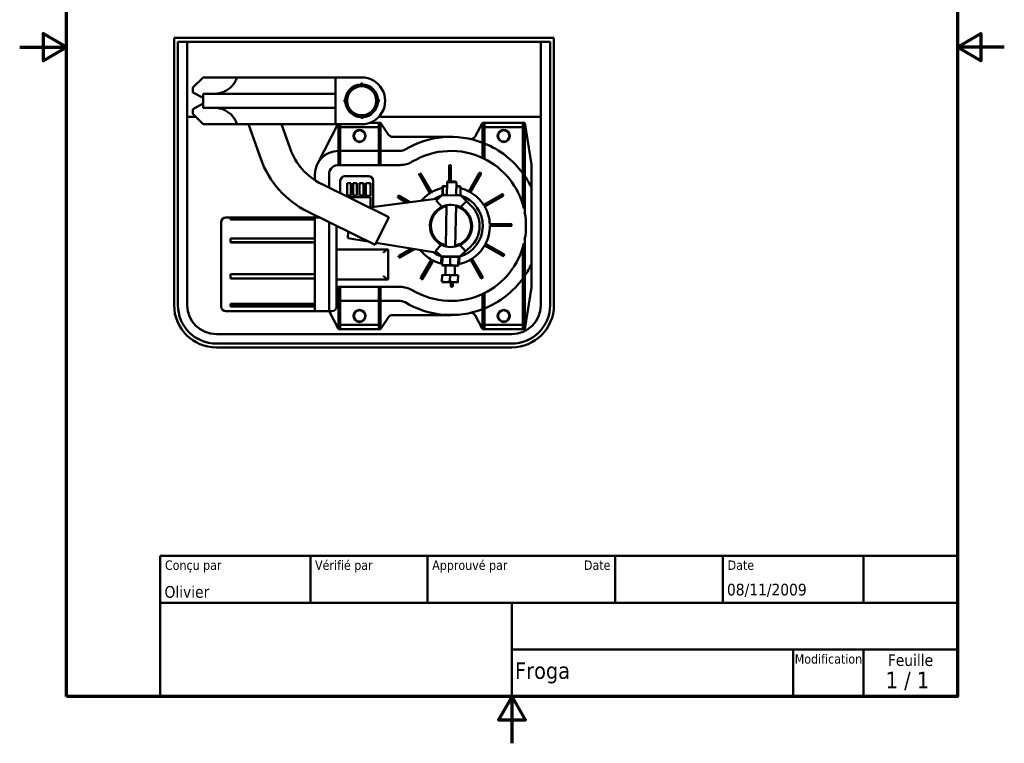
# Model space of a CAD drawing. Header units: millimetres. Extents: x 0 to 1050, y 0 to 1485.
# Tile 1 of 3: x 0 to 1050, y 0 to 772. Entities that reach past the tile are written whole.
import ezdxf
from ezdxf.enums import TextEntityAlignment as Align

# ---------------------------------------------------------------- set-up
doc = ezdxf.new("R2010")
doc.units = ezdxf.units.MM
doc.header["$LTSCALE"] = 5
for name, color, linetype, lineweight in [('Cadre (ISO)', 7, 'Continuous', 70), ('Titre (ISO)', 7, 'Continuous', 50), ('Visible (ISO)', 7, 'Continuous', 50)]:
    doc.layers.add(name, color=color, linetype=linetype, lineweight=lineweight)
doc.styles.add('Texte de note (ISO)', font='TAHOMA.TTF')

# ---------------------------------------------------------------- blocks, each defined once
blk = doc.blocks.new('Cadres Default Border')
at = {"layer": 'Cadre (ISO)', "flags": 128}
for points in [[(10, 10), (10, 287), (200, 287), (200, 10), (10, 10)], [(0, 148.5), (10, 148.5), (5, 151.39), (5, 145.61), (10, 148.5)], [(210, 148.5), (200, 148.5), (205, 151.39), (205, 145.61), (200, 148.5)], [(105, 0), (105, 10), (102.11, 5), (107.89, 5), (105, 10)]]:
    blk.add_lwpolyline(points, dxfattribs=at)
blk = doc.blocks.new('Cartouches ISO')
at = {"layer": 'Titre (ISO)'}
for p, q in [((270.07, 130), (100.07, 130)), ((100.07, 130), (100.07, 100)), ((132.07, 120), (132.07, 130)), ((157.07, 120), (157.07, 130)), ((197.07, 120), (197.07, 130)), ((220.07, 120), (220.07, 130)), ((250.07, 120), (250.07, 130)), ((270.07, 100), (270.07, 130)), ((100.07, 120), (270.07, 120)), ((175.07, 120), (175.07, 100)), ((270.07, 110), (175.07, 110)), ((235.07, 100), (235.07, 110)), ((250.07, 100), (250.07, 110)), ((100.07, 100), (270.07, 100))]:
    blk.add_line(p, q, dxfattribs=at)
at = {"layer": 'Titre (ISO)', "style": 'Texte de note (ISO)'}
for s, p in [('Conçu par', (101.07, 129)), ('Vérifié par', (133.07, 129)), ('Approuvé par', (158.07, 129)), ('Date', (221.07, 129))]:
    blk.add_text(s, height=2, dxfattribs=at).set_placement(p, align=Align.TOP_LEFT)
blk.add_text('Date', height=2, dxfattribs=at).set_placement((196.07, 129), align=Align.TOP_RIGHT)
for s, height, p in [('Modification', 2, (242.57, 109)), ('Feuille', 2.5, (260.07, 109))]:
    blk.add_text(s, height=height, dxfattribs=at).set_placement(p, align=Align.TOP_CENTER)
blk.add_text('1 / 1 ', height=3.5, dxfattribs=at).set_placement((260.07, 103.5), align=Align.MIDDLE_CENTER)
for tag, p in [('VERIFIE_PAR', (133.07, 121)), ('APPR._PR_CONCEPTION_PAR', (158.07, 121))]:
    blk.add_attdef(tag, text='', height=2.5, dxfattribs=at).set_placement(p, align=Align.BOTTOM_LEFT)
blk.add_attdef('ENG_APPROVAL_DATE', text='', height=2.5, dxfattribs=at).set_placement((196.07, 121), align=Align.BOTTOM_RIGHT)
for tag, p, height in [('DATE_DE_CREATION_001', (220.93, 121.54), 2.5), ('AUTEUR_001', (100.96, 121.05), 2.5), ('N°_DE_PIECE_001', (175.72, 103.75), 3.5)]:
    blk.add_attdef(tag, p, '', height=height, dxfattribs=at)
for tag, p in [('TITRE', (222.57, 115)), ('SOCIETE', (137.41, 109.96)), ('NUMERO_DE_REVISION', (242.57, 103.5))]:
    blk.add_attdef(tag, text='', height=3.5, dxfattribs=at).set_placement(p, align=Align.MIDDLE_CENTER)

msp = doc.modelspace()

# ---------------------------------------------------------------- linework, layer by layer
at = {"layer": 'Visible (ISO)'}
for p, q in [((164.7, 752.3), (569.7, 752.3)), ((164.7, 467.3), (164.7, 752.3)), ((168.7, 748.3), (565.7, 748.3)), ((168.7, 467.3), (168.7, 748.3)), ((178.7, 748.3), (178.7, 467.3)), ((555.7, 467.3), (555.7, 748.3)), ((565.7, 748.3), (565.7, 467.3)), ((569.7, 752.3), (569.7, 467.3)), ((195.7, 710.3), (184.7, 699.3)), ((231.7, 710.3), (195.7, 710.3)), ((336.7, 710.3), (231.7, 710.3)), ((336.7, 710.3), (336.7, 692.8)), ((364.7, 710.3), (336.7, 710.3)), ((184.7, 699.3), (184.7, 694.3)), ((184.7, 694.3), (195.7, 688.3)), ((207.7, 692.8), (195.7, 692.8)), ((195.7, 692.8), (195.7, 677.8)), ((336.7, 692.8), (207.7, 692.8)), ((336.7, 692.8), (336.7, 677.8)), ((195.7, 682.3), (184.7, 676.3)), ((184.7, 676.3), (184.7, 671.3)), ((207.7, 677.8), (195.7, 677.8)), ((336.7, 677.8), (207.7, 677.8)), ((336.7, 677.8), (336.7, 660.3)), ((187.7, 668.3), (178.7, 668.3)), ((184.7, 671.3), (195.7, 660.3)), ((383.9, 661.8), (373.3, 661.8)), ((555.7, 668.3), (383.1, 668.3)), ((384.9, 661.8), (383.9, 661.8)), ((393.4, 649.1), (384.9, 661.8)), ((493.7, 661.8), (485.6, 647.1)), ((494.7, 661.8), (493.7, 661.8)), ((537.7, 661.8), (494.7, 661.8)), ((538.7, 661.8), (537.7, 661.8)), ((545.7, 617.4), (538.7, 661.8)), ((195.7, 660.3), (231.7, 660.3)), ((231.7, 660.3), (336.7, 660.3)), ((244.1, 660.3), (257.2, 623.3)), ((288.3, 634.4), (279.1, 660.3)), ((339.1, 660.3), (317.6, 618.2)), ((336.7, 660.3), (364.7, 660.3)), ((339.9, 660.3), (339.9, 628.5)), ((341.9, 628.5), (341.9, 660.3)), ((341.9, 657.3), (382.9, 657.3)), ((382.9, 660.7), (382.9, 660.8)), ((382.9, 660.7), (382.9, 628.5)), ((384.9, 660.8), (384.9, 660.7)), ((384.9, 628.5), (384.9, 660.7)), ((493.7, 660.7), (493.7, 660.8)), ((493.7, 660.7), (493.7, 628.5)), ((495.7, 660.8), (495.7, 660.7)), ((495.7, 628.5), (495.7, 660.7)), ((495.7, 657.3), (536.7, 657.3)), ((536.7, 660.7), (536.7, 660.8)), ((536.7, 660.7), (536.7, 628.5)), ((538.7, 660.8), (538.7, 660.7)), ((538.7, 628.5), (538.7, 660.7)), ((459.9, 646.8), (397.6, 646.8)), ((341.9, 631.8), (382.9, 631.8)), ((384.9, 631.8), (405.8, 631.8)), ((339.9, 627.7), (339.9, 628.5)), ((339.9, 627.7), (339.9, 616.8)), ((341.9, 628.5), (341.9, 627.7)), ((341.9, 616.8), (341.9, 627.7)), ((382.9, 627.7), (382.9, 628.5)), ((382.9, 627.7), (382.9, 616.8)), ((384.9, 628.5), (384.9, 627.7)), ((384.9, 616.8), (384.9, 627.7)), ((493.7, 627.7), (493.7, 628.5)), ((493.7, 627.7), (493.7, 624.3)), ((495.7, 628.5), (495.7, 627.7)), ((495.7, 623.4), (495.7, 627.7)), ((536.7, 627.7), (536.7, 628.5)), ((536.7, 627.7), (536.7, 574.1)), ((538.7, 628.5), (538.7, 627.7)), ((538.7, 565.4), (538.7, 627.7)), ((340.9, 616.8), (383.9, 616.8)), ((383.9, 616.8), (405.8, 616.8)), ((457.9, 615.8), (457.9, 599.4)), ((459.9, 599.3), (459.9, 615.8)), ((545.7, 592.5), (545.7, 617.4)), ((314.9, 600.7), (314.9, 606.8)), ((329.9, 592.8), (329.9, 606.8)), ((341.9, 586.8), (341.9, 599.8)), ((346.9, 604.8), (371.9, 604.8)), ((376.9, 599.8), (376.9, 572)), ((426.2, 606.2), (437.4, 586.7)), ((439.1, 587.8), (427.9, 607.2)), ((456.7, 599.4), (455.7, 598.4)), ((456.7, 599.4), (464.7, 599.3)), ((464.7, 599.3), (465.7, 598.2)), ((490.1, 608.2), (478.9, 588.7)), ((480.6, 587.8), (491.9, 607.2)), ((393.8, 561), (321.7, 596.8)), ((349.2, 584.2), (349.2, 597.3)), ((349.2, 597.3), (353.2, 597.3)), ((353.2, 597.3), (353.2, 584.2)), ((355.5, 584.2), (355.5, 597.3)), ((355.5, 597.3), (359.4, 597.3)), ((359.4, 597.3), (359.4, 584.2)), ((362.4, 584.2), (362.4, 597.3)), ((362.4, 597.3), (366.5, 597.3)), ((366.5, 597.3), (366.5, 584.2)), ((369.1, 583.8), (369.1, 597.3)), ((369.1, 597.3), (374, 597.3)), ((374, 597.3), (374, 583.8)), ((451, 593.6), (450.8, 585.4)), ((451.2, 593.6), (451.1, 585.4)), ((455.6, 594.4), (451.8, 594.5)), ((455.4, 584.4), (455.7, 598.4)), ((465.7, 598.2), (455.7, 598.4)), ((465.4, 584.2), (465.7, 598.2)), ((469.4, 594.2), (465.6, 594.2)), ((470.2, 593.3), (470.1, 585)), ((545.7, 511.1), (545.7, 592.5)), ((353.2, 584.2), (349.2, 584.2)), ((350.5, 582.5), (374, 582.5)), ((359.4, 584.2), (355.5, 584.2)), ((366.5, 584.2), (362.4, 584.2)), ((374, 583.8), (369.1, 583.8)), ((372.7, 571.5), (446.5, 580.9)), ((374, 582.5), (374, 571.7)), ((403.5, 582.1), (413, 576.6)), ((416.2, 577), (404.5, 583.8)), ((444.2, 578.9), (450.4, 584.5)), ((444.2, 578.9), (450.3, 572.2)), ((450.4, 584.5), (470.4, 584.2)), ((470.1, 571.9), (476.4, 578.3)), ((470.4, 584.2), (476.4, 578.3)), ((476.4, 578.3), (481.2, 573.7)), ((514.3, 585.5), (494.8, 574.3)), ((495.8, 572.6), (515.3, 583.8)), ((307, 567.3), (379.1, 531.5)), ((454.5, 530), (455.3, 573.9)), ((464.5, 529.8), (465.3, 573.7)), ((314.9, 560.8), (219.9, 560.8)), ((224.9, 559.4), (224.9, 560.5)), ((314.9, 560.5), (224.9, 560.5)), ((224.9, 559.4), (224.9, 558.6)), ((314.9, 559.4), (224.9, 559.4)), ((314.9, 558.6), (224.9, 558.6)), ((314.9, 560.8), (314.9, 563.4)), ((314.9, 550.8), (314.9, 560.8)), ((320, 560.8), (314.9, 560.8)), ((379.1, 531.5), (393.8, 561)), ((214.9, 465.8), (214.9, 555.8)), ((314.9, 550.8), (314.9, 510.8)), ((329.9, 550.8), (329.9, 555.9)), ((329.9, 550.8), (329.9, 510.8)), ((337.9, 551.9), (337.9, 465.8)), ((523.8, 553.8), (501.3, 553.8)), ((501.4, 551.8), (523.8, 551.8)), ((224.9, 534.6), (224.9, 538.4)), ((314.9, 538.4), (224.9, 538.4)), ((350.1, 538.7), (350.3, 545.8)), ((371.6, 535.2), (350.1, 538.7)), ((538.7, 476), (538.7, 538.3)), ((224.9, 534.6), (224.9, 534.2)), ((314.9, 534.6), (224.9, 534.6)), ((314.9, 534.2), (224.9, 534.2)), ((392.6, 526.8), (337.9, 526.8)), ((445.5, 523.3), (380.3, 533.8)), ((392.9, 526.8), (392.6, 526.8)), ((392.9, 526.8), (392.9, 494.8)), ((418.1, 527.7), (404.5, 519.9)), ((405.5, 518.1), (421.2, 527.2)), ((449.6, 531.8), (443.3, 525.4)), ((449.3, 519.5), (443.3, 525.4)), ((475.5, 524.8), (469.5, 531.5)), ((480.4, 529.3), (475.5, 524.8)), ((495.8, 531.1), (515.3, 519.9)), ((516.3, 521.6), (496.8, 532.8)), ((536.7, 529.6), (536.7, 476)), ((439.1, 515.9), (427.9, 496.5)), ((429.6, 495.5), (440.9, 514.9)), ((469.3, 519.2), (449.3, 519.5)), ((449.7, 519.5), (449.6, 513.2)), ((450, 519.5), (449.8, 513.2)), ((450.8, 518.6), (450.6, 510.4)), ((459.2, 518.4), (459.1, 510.3)), ((467.8, 518.3), (467.6, 510.1)), ((467.8, 518.3), (467.7, 510.1)), ((468.9, 519.2), (468.8, 512.8)), ((475.5, 524.8), (469.3, 519.2)), ((480.6, 515.9), (491.9, 496.5)), ((493.6, 497.5), (482.3, 516.9)), ((314.9, 510.8), (314.9, 470.8)), ((329.9, 510.8), (329.9, 470.8)), ((452, 509.5), (466.3, 509.2)), ((454, 499.4), (454.2, 509.4)), ((464, 499.3), (464.2, 509.3)), ((545.7, 486.3), (545.7, 511.1)), ((314.9, 500.3), (224.9, 500.3)), ((224.9, 500.3), (224.9, 500.2)), ((224.9, 495.9), (224.9, 500.2)), ((314.9, 500.2), (224.9, 500.2)), ((314.9, 495.9), (224.9, 495.9)), ((337.9, 494.8), (392.6, 494.8)), ((392.6, 494.8), (392.9, 494.8)), ((450.5, 499.5), (450.3, 492.6)), ((450.5, 499.5), (458.9, 499.3)), ((458.9, 499.3), (458.8, 492.4)), ((458.9, 499.3), (467.5, 499.2)), ((467.5, 499.2), (467.3, 492.3)), ((467.5, 499.2), (467.4, 492.3)), ((467.5, 499.2), (467.5, 499.2)), ((339.9, 486.8), (339.9, 476)), ((383.9, 486.8), (340.9, 486.8)), ((341.9, 476), (341.9, 486.8)), ((382.9, 486.8), (382.9, 476)), ((405.8, 486.8), (383.9, 486.8)), ((384.9, 476), (384.9, 486.8)), ((450.5, 492), (467.2, 491.7)), ((459.9, 491.8), (459.9, 487.9)), ((461.9, 487.9), (461.9, 491.8)), ((545.7, 486.3), (538.7, 441.8)), ((339.9, 475.1), (339.9, 476)), ((339.9, 475.1), (339.9, 443)), ((341.9, 476), (341.9, 475.1)), ((341.9, 443), (341.9, 475.1)), ((382.9, 475.1), (382.9, 476)), ((382.9, 475.1), (382.9, 443)), ((384.9, 476), (384.9, 475.1)), ((384.9, 443), (384.9, 475.1)), ((493.7, 479.3), (493.7, 476)), ((493.7, 475.1), (493.7, 476)), ((493.7, 475.1), (493.7, 443)), ((495.7, 476), (495.7, 480.3)), ((495.7, 476), (495.7, 475.1)), ((495.7, 443), (495.7, 475.1)), ((536.7, 475.1), (536.7, 476)), ((536.7, 475.1), (536.7, 443)), ((538.7, 476), (538.7, 475.1)), ((538.7, 443), (538.7, 475.1)), ((314.9, 468.8), (224.9, 468.8)), ((224.9, 468.8), (224.9, 468.2)), ((224.9, 465.9), (224.9, 468.2)), ((314.9, 468.2), (224.9, 468.2)), ((314.9, 465.9), (224.9, 465.9)), ((314.9, 460.8), (314.9, 470.8)), ((329.9, 460.8), (329.9, 470.8)), ((382.9, 471.8), (341.9, 471.8)), ((405.8, 471.8), (384.9, 471.8)), ((314.9, 460.8), (219.9, 460.8)), ((329.9, 460.8), (314.9, 460.8)), ((329.9, 460.8), (332.9, 460.8)), ((339.9, 441.8), (330.2, 460.8)), ((393.4, 454.6), (384.9, 441.8)), ((459.9, 456.8), (397.6, 456.8)), ((493.7, 441.8), (485.6, 456.6)), ((339.9, 442.8), (339.9, 443)), ((339.9, 441.8), (340.9, 441.8)), ((340.9, 441.8), (383.9, 441.8)), ((341.9, 446.3), (382.9, 446.3)), ((341.9, 443), (341.9, 442.8)), ((382.9, 442.8), (382.9, 443)), ((383.9, 441.8), (384.9, 441.8)), ((384.9, 443), (384.9, 442.8)), ((493.7, 442.8), (493.7, 443)), ((493.7, 441.8), (494.7, 441.8)), ((494.7, 441.8), (537.7, 441.8)), ((495.7, 446.4), (536.7, 446.4)), ((495.7, 443), (495.7, 442.8)), ((536.7, 442.8), (536.7, 443)), ((537.7, 441.8), (538.7, 441.8)), ((538.7, 443), (538.7, 442.8)), ((209.7, 436.3), (524.7, 436.3)), ((524.7, 426.3), (209.7, 426.3)), ((524.7, 422.3), (209.7, 422.3))]:
    msp.add_line(p, q, dxfattribs=at)
at = {"layer": 'Visible (ISO)', "flags": 128}
for points in [[(231.7, 710.3), (231.2, 708.9), (230.7, 707.6), (230.1, 706.4), (229.4, 705.1), (228.6, 703.9), (227.8, 702.8), (227, 701.7), (226, 700.7), (225.1, 699.7), (224.1, 698.9), (223.1, 698), (222.1, 697.3), (221, 696.6), (220, 696), (218.9, 695.4), (217.8, 694.9), (216.6, 694.4), (215.4, 694), (214.2, 693.7), (213, 693.4), (211.7, 693.1), (210.5, 692.9), (209.1, 692.8), (207.7, 692.8)], [(207.7, 677.8), (209.1, 677.8), (210.5, 677.7), (211.7, 677.5), (213, 677.2), (214.2, 676.9), (215.5, 676.6), (216.6, 676.2), (217.8, 675.7), (218.9, 675.2), (220, 674.6), (221, 674), (222.1, 673.3), (223.1, 672.6), (224.1, 671.7), (225.1, 670.9), (226.1, 669.9), (227, 668.9), (227.8, 667.8), (228.6, 666.7), (229.4, 665.5), (230.1, 664.3), (230.7, 663), (231.2, 661.7), (231.7, 660.3)], [(458, 616.2), (458, 616.2), (458, 616.2), (458, 616.3), (458, 616.3), (458, 616.3), (458.1, 616.3), (458.1, 616.4), (458.1, 616.4), (458.1, 616.4), (458.1, 616.4), (458.1, 616.4), (458.2, 616.5), (458.2, 616.5), (458.2, 616.5), (458.2, 616.5), (458.2, 616.5), (458.3, 616.6), (458.3, 616.6), (458.3, 616.6), (458.3, 616.6), (458.3, 616.6), (458.3, 616.7), (458.4, 616.7), (458.4, 616.7)], [(459.4, 616.7), (459.4, 616.7), (459.4, 616.7), (459.4, 616.6), (459.5, 616.6), (459.5, 616.6), (459.5, 616.6), (459.5, 616.6), (459.5, 616.5), (459.5, 616.5), (459.6, 616.5), (459.6, 616.5), (459.6, 616.5), (459.6, 616.4), (459.6, 616.4), (459.7, 616.4), (459.7, 616.4), (459.7, 616.4), (459.7, 616.3), (459.7, 616.3), (459.7, 616.3), (459.7, 616.3), (459.8, 616.2), (459.8, 616.2), (459.8, 616.2)], [(426.1, 606.6), (426.1, 606.6), (426.1, 606.7), (426.1, 606.7), (426.1, 606.7), (426.1, 606.7), (426.1, 606.8), (426.1, 606.8), (426.1, 606.8), (426.1, 606.9), (426.1, 606.9), (426.1, 606.9), (426.1, 606.9), (426.1, 607), (426.1, 607), (426.1, 607), (426.1, 607), (426.1, 607.1), (426.1, 607.1), (426.1, 607.1), (426.1, 607.2), (426.1, 607.2), (426.1, 607.2), (426.1, 607.2), (426.2, 607.3)], [(427, 607.8), (427, 607.7), (427.1, 607.7), (427.1, 607.7), (427.1, 607.7), (427.1, 607.7), (427.2, 607.7), (427.2, 607.7), (427.2, 607.7), (427.3, 607.7), (427.3, 607.7), (427.3, 607.7), (427.3, 607.7), (427.4, 607.7), (427.4, 607.6), (427.4, 607.6), (427.4, 607.6), (427.5, 607.6), (427.5, 607.6), (427.5, 607.6), (427.5, 607.6), (427.6, 607.6), (427.6, 607.6), (427.6, 607.5), (427.6, 607.5)], [(490.4, 608.5), (490.4, 608.5), (490.5, 608.6), (490.5, 608.6), (490.5, 608.6), (490.5, 608.6), (490.5, 608.6), (490.6, 608.6), (490.6, 608.6), (490.6, 608.6), (490.6, 608.6), (490.7, 608.7), (490.7, 608.7), (490.7, 608.7), (490.8, 608.7), (490.8, 608.7), (490.8, 608.7), (490.8, 608.7), (490.9, 608.7), (490.9, 608.7), (490.9, 608.7), (490.9, 608.7), (491, 608.7), (491, 608.7), (491, 608.8)], [(491.9, 608.3), (491.9, 608.2), (491.9, 608.2), (491.9, 608.2), (491.9, 608.2), (491.9, 608.1), (491.9, 608.1), (491.9, 608.1), (491.9, 608), (491.9, 608), (491.9, 608), (491.9, 608), (491.9, 607.9), (492, 607.9), (492, 607.9), (492, 607.9), (492, 607.8), (492, 607.8), (492, 607.8), (492, 607.7), (492, 607.7), (492, 607.7), (492, 607.7), (492, 607.6), (492, 607.6)], [(479.3, 588.5), (479.3, 588.5), (479.3, 588.5), (479.3, 588.5), (479.2, 588.5), (479.2, 588.5), (479.2, 588.5), (479.2, 588.5), (479.2, 588.6), (479.2, 588.6), (479.2, 588.6), (479.2, 588.6), (479.2, 588.6), (479.1, 588.6), (479.1, 588.6), (479.1, 588.6), (479.1, 588.6), (479.1, 588.6), (479.1, 588.6), (479.1, 588.6), (479.1, 588.6), (479, 588.6), (479, 588.7), (479, 588.7), (479, 588.7)], [(480.5, 587.9), (480.5, 587.9), (480.4, 587.9), (480.4, 587.9), (480.4, 587.9), (480.4, 587.9), (480.4, 587.9), (480.4, 587.9), (480.4, 587.9), (480.4, 587.9), (480.4, 587.9), (480.3, 587.9), (480.3, 587.9), (480.3, 587.9), (480.3, 588), (480.3, 588), (480.3, 588), (480.3, 588), (480.3, 588), (480.2, 588), (480.2, 588), (480.2, 588), (480.2, 588), (480.2, 588), (480.2, 588)], [(403.2, 582.4), (403.2, 582.4), (403.2, 582.4), (403.2, 582.4), (403.1, 582.5), (403.1, 582.5), (403.1, 582.5), (403.1, 582.5), (403.1, 582.6), (403.1, 582.6), (403.1, 582.6), (403.1, 582.6), (403.1, 582.7), (403, 582.7), (403, 582.7), (403, 582.7), (403, 582.8), (403, 582.8), (403, 582.8), (403, 582.8), (403, 582.9), (403, 582.9), (403, 582.9), (403, 582.9), (403, 583)], [(403.5, 583.8), (403.5, 583.8), (403.5, 583.8), (403.5, 583.9), (403.6, 583.9), (403.6, 583.9), (403.6, 583.9), (403.6, 583.9), (403.7, 583.9), (403.7, 583.9), (403.7, 583.9), (403.8, 583.9), (403.8, 583.9), (403.8, 583.9), (403.8, 583.9), (403.9, 583.9), (403.9, 583.9), (403.9, 583.9), (403.9, 583.9), (404, 583.9), (404, 583.9), (404, 583.9), (404, 583.9), (404.1, 583.9), (404.1, 583.9)], [(437.8, 587), (437.8, 587), (437.8, 587), (437.8, 587), (437.8, 586.9), (437.8, 586.9), (437.8, 586.9), (437.8, 586.9), (437.7, 586.9), (437.7, 586.9), (437.7, 586.9), (437.7, 586.9), (437.7, 586.9), (437.7, 586.9), (437.7, 586.9), (437.7, 586.9), (437.6, 586.9), (437.6, 586.9), (437.6, 586.9), (437.6, 586.9), (437.6, 586.8), (437.6, 586.8), (437.6, 586.8), (437.6, 586.8), (437.6, 586.8)], [(439, 587.7), (439, 587.7), (438.9, 587.7), (438.9, 587.7), (438.9, 587.7), (438.9, 587.7), (438.9, 587.6), (438.9, 587.6), (438.9, 587.6), (438.9, 587.6), (438.9, 587.6), (438.8, 587.6), (438.8, 587.6), (438.8, 587.6), (438.8, 587.6), (438.8, 587.6), (438.8, 587.6), (438.8, 587.6), (438.8, 587.6), (438.8, 587.5), (438.7, 587.5), (438.7, 587.5), (438.7, 587.5), (438.7, 587.5), (438.7, 587.5)], [(514.7, 585.7), (514.7, 585.7), (514.7, 585.7), (514.7, 585.7), (514.8, 585.7), (514.8, 585.7), (514.8, 585.7), (514.8, 585.7), (514.9, 585.7), (514.9, 585.7), (514.9, 585.6), (515, 585.6), (515, 585.6), (515, 585.6), (515, 585.6), (515.1, 585.6), (515.1, 585.6), (515.1, 585.6), (515.1, 585.6), (515.2, 585.6), (515.2, 585.6), (515.2, 585.6), (515.2, 585.6), (515.3, 585.6), (515.3, 585.6)], [(515.8, 584.7), (515.8, 584.7), (515.8, 584.6), (515.8, 584.6), (515.8, 584.6), (515.8, 584.6), (515.8, 584.5), (515.7, 584.5), (515.7, 584.5), (515.7, 584.5), (515.7, 584.4), (515.7, 584.4), (515.7, 584.4), (515.7, 584.4), (515.7, 584.3), (515.7, 584.3), (515.7, 584.3), (515.7, 584.3), (515.6, 584.2), (515.6, 584.2), (515.6, 584.2), (515.6, 584.2), (515.6, 584.1), (515.6, 584.1), (515.6, 584.1)], [(495, 573.9), (495, 573.9), (495, 573.9), (495, 573.9), (495, 573.9), (495, 573.9), (495, 573.9), (495, 574), (495, 574), (495, 574), (495, 574), (494.9, 574), (494.9, 574), (494.9, 574), (494.9, 574), (494.9, 574.1), (494.9, 574.1), (494.9, 574.1), (494.9, 574.1), (494.9, 574.1), (494.9, 574.1), (494.9, 574.1), (494.9, 574.1), (494.9, 574.2), (494.9, 574.2)], [(495.7, 572.8), (495.7, 572.8), (495.7, 572.8), (495.7, 572.8), (495.7, 572.8), (495.7, 572.8), (495.7, 572.8), (495.7, 572.8), (495.7, 572.8), (495.7, 572.8), (495.7, 572.9), (495.7, 572.9), (495.6, 572.9), (495.6, 572.9), (495.6, 572.9), (495.6, 572.9), (495.6, 572.9), (495.6, 572.9), (495.6, 572.9), (495.6, 573), (495.6, 573), (495.6, 573), (495.6, 573), (495.6, 573), (495.5, 573)], [(537.7, 565.3), (537.8, 565.3), (537.9, 565.3), (537.9, 565.3), (538, 565.3), (538, 565.3), (538.1, 565.3), (538.2, 565.3), (538.2, 565.4), (538.3, 565.4), (538.3, 565.4), (538.4, 565.4), (538.4, 565.4), (538.5, 565.4), (538.5, 565.4), (538.6, 565.4), (538.6, 565.4), (538.6, 565.4), (538.6, 565.4), (538.7, 565.4), (538.7, 565.4), (538.7, 565.4), (538.7, 565.4), (538.7, 565.4), (538.7, 565.4)], [(501.3, 553.4), (501.3, 553.4), (501.3, 553.4), (501.3, 553.4), (501.3, 553.4), (501.3, 553.4), (501.3, 553.4), (501.3, 553.4), (501.3, 553.5), (501.3, 553.5), (501.3, 553.5), (501.3, 553.5), (501.3, 553.5), (501.3, 553.5), (501.3, 553.5), (501.3, 553.6), (501.3, 553.6), (501.3, 553.6), (501.3, 553.6), (501.3, 553.6), (501.3, 553.6), (501.3, 553.6), (501.3, 553.7), (501.3, 553.7), (501.3, 553.7)], [(501.4, 552), (501.4, 552), (501.4, 552.1), (501.4, 552.1), (501.4, 552.1), (501.4, 552.1), (501.4, 552.1), (501.4, 552.1), (501.4, 552.1), (501.4, 552.1), (501.4, 552.2), (501.4, 552.2), (501.4, 552.2), (501.4, 552.2), (501.4, 552.2), (501.4, 552.2), (501.4, 552.2), (501.4, 552.2), (501.4, 552.3), (501.4, 552.3), (501.4, 552.3), (501.4, 552.3), (501.4, 552.3), (501.4, 552.3), (501.4, 552.3)], [(524.2, 553.7), (524.3, 553.7), (524.3, 553.7), (524.3, 553.7), (524.3, 553.7), (524.3, 553.7), (524.4, 553.7), (524.4, 553.6), (524.4, 553.6), (524.4, 553.6), (524.5, 553.6), (524.5, 553.6), (524.5, 553.6), (524.5, 553.5), (524.5, 553.5), (524.6, 553.5), (524.6, 553.5), (524.6, 553.5), (524.6, 553.4), (524.6, 553.4), (524.7, 553.4), (524.7, 553.4), (524.7, 553.4), (524.7, 553.4), (524.7, 553.3)], [(524.7, 552.3), (524.7, 552.3), (524.7, 552.3), (524.7, 552.3), (524.7, 552.3), (524.6, 552.2), (524.6, 552.2), (524.6, 552.2), (524.6, 552.2), (524.6, 552.2), (524.5, 552.2), (524.5, 552.1), (524.5, 552.1), (524.5, 552.1), (524.5, 552.1), (524.4, 552.1), (524.4, 552), (524.4, 552), (524.4, 552), (524.3, 552), (524.3, 552), (524.3, 552), (524.3, 552), (524.3, 551.9), (524.2, 551.9)], [(538.7, 538.3), (538.7, 538.3), (538.7, 538.3), (538.7, 538.3), (538.7, 538.3), (538.7, 538.3), (538.6, 538.3), (538.6, 538.3), (538.6, 538.3), (538.6, 538.3), (538.5, 538.3), (538.5, 538.3), (538.4, 538.3), (538.4, 538.3), (538.3, 538.3), (538.3, 538.3), (538.2, 538.3), (538.2, 538.3), (538.1, 538.3), (538, 538.3), (538, 538.3), (537.9, 538.3), (537.9, 538.4), (537.8, 538.4), (537.7, 538.4)], [(387.9, 523.2), (388.1, 523.4), (388.3, 523.7), (388.6, 523.9), (388.8, 524.1), (389, 524.3), (389.3, 524.5), (389.5, 524.7), (389.7, 524.9), (389.9, 525.1), (390.2, 525.3), (390.4, 525.5), (390.6, 525.7), (390.8, 525.8), (391, 526), (391.2, 526.1), (391.4, 526.3), (391.6, 526.4), (391.8, 526.5), (391.9, 526.6), (392.1, 526.7), (392.2, 526.8), (392.4, 526.8), (392.5, 526.8), (392.6, 526.8)], [(495.9, 531.3), (495.9, 531.3), (495.9, 531.3), (495.9, 531.3), (495.9, 531.3), (495.9, 531.3), (495.9, 531.3), (496, 531.3), (496, 531.3), (496, 531.4), (496, 531.4), (496, 531.4), (496, 531.4), (496, 531.4), (496, 531.4), (496, 531.4), (496, 531.4), (496, 531.5), (496, 531.5), (496, 531.5), (496, 531.5), (496, 531.5), (496, 531.5), (496, 531.5), (496, 531.5)], [(496.5, 532.4), (496.5, 532.4), (496.5, 532.5), (496.6, 532.5), (496.6, 532.5), (496.6, 532.5), (496.6, 532.5), (496.6, 532.5), (496.6, 532.5), (496.6, 532.5), (496.6, 532.5), (496.6, 532.6), (496.6, 532.6), (496.6, 532.6), (496.6, 532.6), (496.6, 532.6), (496.7, 532.6), (496.7, 532.6), (496.7, 532.6), (496.7, 532.6), (496.7, 532.7), (496.7, 532.7), (496.7, 532.7), (496.7, 532.7), (496.7, 532.7)], [(404, 519), (404, 519), (404, 519), (404, 519.1), (404, 519.1), (404, 519.1), (404, 519.1), (404, 519.2), (404, 519.2), (404, 519.2), (404, 519.2), (404, 519.3), (404.1, 519.3), (404.1, 519.3), (404.1, 519.3), (404.1, 519.4), (404.1, 519.4), (404.1, 519.4), (404.1, 519.4), (404.1, 519.5), (404.1, 519.5), (404.2, 519.5), (404.2, 519.5), (404.2, 519.6), (404.2, 519.6)], [(405.1, 518), (405.1, 518), (405, 518), (405, 518), (405, 518), (405, 518), (404.9, 518), (404.9, 518), (404.9, 518), (404.9, 518), (404.8, 518), (404.8, 518), (404.8, 518), (404.8, 518), (404.7, 518), (404.7, 518.1), (404.7, 518.1), (404.6, 518.1), (404.6, 518.1), (404.6, 518.1), (404.6, 518.1), (404.5, 518.1), (404.5, 518.1), (404.5, 518.1), (404.5, 518.1)], [(439.3, 515.8), (439.3, 515.8), (439.3, 515.8), (439.3, 515.8), (439.3, 515.8), (439.3, 515.8), (439.4, 515.8), (439.4, 515.8), (439.4, 515.8), (439.4, 515.8), (439.4, 515.7), (439.4, 515.7), (439.4, 515.7), (439.4, 515.7), (439.5, 515.7), (439.5, 515.7), (439.5, 515.7), (439.5, 515.7), (439.5, 515.7), (439.5, 515.7), (439.5, 515.7), (439.5, 515.7), (439.6, 515.7), (439.6, 515.7), (439.6, 515.7)], [(440.5, 515.2), (440.5, 515.2), (440.5, 515.2), (440.5, 515.2), (440.5, 515.2), (440.5, 515.1), (440.5, 515.1), (440.5, 515.1), (440.6, 515.1), (440.6, 515.1), (440.6, 515.1), (440.6, 515.1), (440.6, 515.1), (440.6, 515.1), (440.6, 515.1), (440.6, 515.1), (440.7, 515.1), (440.7, 515.1), (440.7, 515), (440.7, 515), (440.7, 515), (440.7, 515), (440.7, 515), (440.7, 515), (440.7, 515)], [(480.8, 516), (480.8, 516), (480.8, 516), (480.8, 516), (480.8, 516), (480.8, 516), (480.9, 516), (480.9, 516), (480.9, 516), (480.9, 516.1), (480.9, 516.1), (480.9, 516.1), (480.9, 516.1), (480.9, 516.1), (480.9, 516.1), (481, 516.1), (481, 516.1), (481, 516.1), (481, 516.1), (481, 516.1), (481, 516.1), (481, 516.1), (481, 516.2), (481, 516.2), (481.1, 516.2)], [(481.9, 516.7), (481.9, 516.7), (481.9, 516.7), (482, 516.7), (482, 516.7), (482, 516.7), (482, 516.7), (482, 516.7), (482, 516.8), (482, 516.8), (482, 516.8), (482.1, 516.8), (482.1, 516.8), (482.1, 516.8), (482.1, 516.8), (482.1, 516.8), (482.1, 516.8), (482.1, 516.8), (482.1, 516.8), (482.2, 516.8), (482.2, 516.8), (482.2, 516.8), (482.2, 516.8), (482.2, 516.8), (482.2, 516.9)], [(516.3, 519.8), (516.3, 519.8), (516.2, 519.8), (516.2, 519.8), (516.2, 519.8), (516.2, 519.8), (516.1, 519.8), (516.1, 519.8), (516.1, 519.8), (516.1, 519.8), (516, 519.8), (516, 519.8), (516, 519.8), (516, 519.8), (515.9, 519.8), (515.9, 519.8), (515.9, 519.8), (515.8, 519.7), (515.8, 519.7), (515.8, 519.7), (515.8, 519.7), (515.7, 519.7), (515.7, 519.7), (515.7, 519.7), (515.7, 519.7)], [(516.6, 521.3), (516.6, 521.3), (516.6, 521.3), (516.6, 521.2), (516.6, 521.2), (516.6, 521.2), (516.6, 521.2), (516.7, 521.1), (516.7, 521.1), (516.7, 521.1), (516.7, 521.1), (516.7, 521), (516.7, 521), (516.7, 521), (516.7, 521), (516.7, 520.9), (516.7, 520.9), (516.7, 520.9), (516.8, 520.9), (516.8, 520.8), (516.8, 520.8), (516.8, 520.8), (516.8, 520.8), (516.8, 520.7), (516.8, 520.7)], [(392.6, 494.8), (392.5, 494.8), (392.4, 494.9), (392.2, 494.9), (392.1, 495), (391.9, 495.1), (391.8, 495.2), (391.6, 495.3), (391.4, 495.4), (391.2, 495.5), (391, 495.7), (390.8, 495.8), (390.6, 496), (390.4, 496.2), (390.2, 496.3), (389.9, 496.5), (389.7, 496.7), (389.5, 496.9), (389.3, 497.1), (389, 497.4), (388.8, 497.6), (388.6, 497.8), (388.3, 498), (388.1, 498.3), (387.9, 498.5)], [(427.9, 495.4), (427.9, 495.4), (427.9, 495.5), (427.9, 495.5), (427.9, 495.5), (427.9, 495.5), (427.8, 495.6), (427.8, 495.6), (427.8, 495.6), (427.8, 495.7), (427.8, 495.7), (427.8, 495.7), (427.8, 495.7), (427.8, 495.8), (427.8, 495.8), (427.8, 495.8), (427.8, 495.8), (427.8, 495.9), (427.8, 495.9), (427.8, 495.9), (427.8, 496), (427.8, 496), (427.8, 496), (427.8, 496), (427.8, 496.1)], [(429.4, 495.2), (429.3, 495.1), (429.3, 495.1), (429.3, 495.1), (429.3, 495.1), (429.2, 495.1), (429.2, 495.1), (429.2, 495.1), (429.2, 495.1), (429.1, 495), (429.1, 495), (429.1, 495), (429.1, 495), (429, 495), (429, 495), (429, 495), (429, 495), (428.9, 495), (428.9, 495), (428.9, 495), (428.9, 494.9), (428.8, 494.9), (428.8, 494.9), (428.8, 494.9), (428.8, 494.9)], [(492.7, 495.9), (492.7, 495.9), (492.7, 495.9), (492.7, 495.9), (492.6, 495.9), (492.6, 496), (492.6, 496), (492.6, 496), (492.5, 496), (492.5, 496), (492.5, 496), (492.5, 496), (492.4, 496), (492.4, 496), (492.4, 496), (492.4, 496), (492.3, 496.1), (492.3, 496.1), (492.3, 496.1), (492.3, 496.1), (492.2, 496.1), (492.2, 496.1), (492.2, 496.1), (492.2, 496.1), (492.1, 496.2)], [(493.7, 497.1), (493.7, 497), (493.7, 497), (493.7, 497), (493.7, 497), (493.7, 496.9), (493.7, 496.9), (493.7, 496.9), (493.7, 496.8), (493.7, 496.8), (493.7, 496.8), (493.7, 496.8), (493.7, 496.7), (493.7, 496.7), (493.7, 496.7), (493.7, 496.7), (493.7, 496.6), (493.7, 496.6), (493.6, 496.6), (493.6, 496.5), (493.6, 496.5), (493.6, 496.5), (493.6, 496.5), (493.6, 496.4), (493.6, 496.4)], [(460.4, 487), (460.4, 487), (460.3, 487), (460.3, 487), (460.3, 487.1), (460.3, 487.1), (460.3, 487.1), (460.3, 487.1), (460.2, 487.1), (460.2, 487.2), (460.2, 487.2), (460.2, 487.2), (460.2, 487.2), (460.1, 487.2), (460.1, 487.3), (460.1, 487.3), (460.1, 487.3), (460.1, 487.3), (460.1, 487.3), (460, 487.4), (460, 487.4), (460, 487.4), (460, 487.4), (460, 487.5), (460, 487.5)], [(461.8, 487.5), (461.8, 487.5), (461.8, 487.4), (461.7, 487.4), (461.7, 487.4), (461.7, 487.4), (461.7, 487.3), (461.7, 487.3), (461.7, 487.3), (461.7, 487.3), (461.6, 487.3), (461.6, 487.2), (461.6, 487.2), (461.6, 487.2), (461.6, 487.2), (461.5, 487.2), (461.5, 487.1), (461.5, 487.1), (461.5, 487.1), (461.5, 487.1), (461.5, 487.1), (461.4, 487), (461.4, 487), (461.4, 487), (461.4, 487)]]:
    msp.add_lwpolyline(points, dxfattribs=at)
at = {"layer": 'Visible (ISO)'}
for centre, radius in [((364.7, 685.3), 15.5), ((362.4, 647.8), 6.5), ((362.4, 647.8), 6), ((516.2, 647.8), 6.5), ((516.2, 647.8), 6), ((362.4, 455.8), 6.5), ((516.2, 455.8), 6.5), ((362.4, 455.8), 6), ((516.2, 455.8), 6)]:
    msp.add_circle(centre, radius, dxfattribs=at)
for centre, radius, start, end in [((364.7, 702.8), 1, 358.3764, 181.6509), ((364.7, 685.3), 25, 270.0137, 90.0137), ((364.7, 685.3), 17.5, 93.2882, 176.7392), ((364.7, 685.3), 17.5, 86.7392, 93.2882), ((364.7, 685.3), 17.5, 3.2882, 86.7392), ((347.2, 685.3), 1, 88.3764, 271.6509), ((364.7, 685.3), 17.5, 176.7392, 183.2882), ((364.7, 685.3), 17.5, 183.2882, 267.1799), ((364.7, 685.3), 17.5, 273.7289, 356.7392), ((364.7, 685.3), 17.5, 356.7392, 3.2882), ((382.2, 685.3), 1, 268.3764, 91.6509), ((364.7, 685.3), 17.5, 267.1799, 273.7289), ((364.9, 667.8), 1, 178.8172, 2.0917), ((383.9, 660.8), 1, 0, 180), ((494.7, 660.8), 1, 0, 180), ((537.7, 660.8), 1, 0, 180), ((397.6, 651.8), 5, 213.6901, 270), ((459.9, 551.8), 95, 69.1306, 121.0027), ((481.2, 649.5), 5, 257.6961, 331.0002), ((351.4, 656.8), 67, 199.6108, 243.6108), ((339.9, 606.8), 25, 90, 180), ((405.8, 641.8), 10, 270, 301.0027), ((459.9, 551.8), 80, 64.1808, 121.0027), ((459.9, 551.8), 95, 36.0143, 67.834), ((351.4, 656.8), 100, 199.6108, 243.6108), ((405.8, 641.8), 25, 270, 301.0027), ((459.9, 551.8), 80, 13.3362, 64.1808), ((339.9, 606.8), 10, 84.2608, 180), ((346.9, 599.8), 5, 90, 180), ((371.9, 599.8), 5, 0, 90), ((459.9, 551.8), 95, 25.3637, 33.9092), ((459.9, 551.8), 41.5, 102.4295, 120.2616), ((460.2, 569.3), 26.5, 108.399, 110.0418), ((460.2, 569.3), 26.5, 68.0162, 69.6589), ((459.9, 551.8), 41.5, 62.5446, 75.6284), ((459.9, 551.8), 41.5, 122.5446, 139.946), ((459.9, 551.8), 34, 106.1443, 123.474), ((459.9, 551.8), 34, 104.9508, 106.1116), ((460.9, 609.3), 26.5, 248.0162, 249.6589), ((460.9, 609.3), 26.5, 288.399, 290.0418), ((459.9, 551.8), 34, 286.1443, 71.9137), ((459.9, 551.8), 34, 71.9464, 73.1071), ((459.9, 551.8), 41.5, 32.5446, 60.2616), ((459.9, 551.8), 22.5, 115.1825, 242.8754), ((459.9, 551.8), 21.5, 102.4767, 255.5812), ((459.9, 551.8), 22.5, 62.8754, 115.1825), ((459.9, 551.8), 21.5, 282.4767, 75.5812), ((459.9, 551.8), 22.5, 295.1825, 62.8754), ((459.9, 551.8), 30.5, 312.3702, 45.6878), ((459.9, 551.8), 41.5, 2.5446, 30.2616), ((219.9, 555.8), 5, 90, 180), ((459.9, 551.8), 80, 350.2423, 9.7577), ((459.9, 551.8), 41.5, 332.5446, 0.2616), ((459.9, 551.8), 41.5, 218.112, 240.2616), ((459.9, 551.8), 22.5, 242.8754, 295.1825), ((459.9, 551.8), 41.5, 302.5446, 330.2616), ((459.9, 551.8), 80, 295.8192, 346.6638), ((459.9, 551.8), 34, 234.5839, 251.9137), ((459.9, 551.8), 41.5, 242.5446, 257.1645), ((459.9, 551.8), 34, 251.9464, 252.5968), ((458.9, 494.3), 26, 104.9713, 108.1115), ((458.9, 494.3), 26, 69.9464, 73.0866), ((459.9, 551.8), 41.5, 280.8934, 300.2616), ((459.9, 551.8), 34, 285.4612, 286.1116), ((459.6, 534.3), 24, 245.7051, 248.2042), ((459.6, 534.3), 26, 249.9464, 253.0866), ((459.6, 534.3), 26, 284.9713, 288.1115), ((459.6, 534.3), 24, 289.8538, 292.3529), ((459.9, 551.8), 95, 326.0908, 334.6363), ((459.9, 551.8), 95, 292.166, 323.9857), ((339.9, 496.8), 10, 258.463, 275.7392), ((405.8, 461.8), 25, 58.9973, 90), ((459.9, 551.8), 80, 238.9973, 295.8192), ((459.2, 514.3), 24, 248.2861, 248.6648), ((459.2, 514.3), 24, 289.3931, 289.7718), ((209.7, 467.3), 45, 180, 270), ((209.7, 467.3), 41, 180, 270), ((209.7, 467.3), 31, 180, 270), ((219.9, 465.8), 5, 180, 270), ((332.9, 465.8), 5, 270, 0), ((339.9, 496.8), 25, 265.4114, 270), ((405.8, 461.8), 10, 58.9973, 90), ((459.9, 551.8), 95, 238.9973, 290.8694), ((524.7, 467.3), 31, 270, 0), ((524.7, 467.3), 41, 270, 0), ((524.7, 467.3), 45, 270, 0), ((397.6, 451.8), 5, 90, 146.3099), ((481.2, 454.1), 5, 28.9998, 102.3039), ((340.9, 442.8), 1, 180, 0), ((383.9, 442.8), 1, 180, 0), ((494.7, 442.8), 1, 180, 0), ((537.7, 442.8), 1, 180, 0)]:
    msp.add_arc(centre, radius, start, end, dxfattribs=at)
for centre, major_axis, ratio, start_param, end_param in [((458.4, 615.8), (0, 0.707), 0.707107, 0.944946, 1.570796), ((459.4, 615.8), (0, 0.707), 0.707107, 4.712389, 5.338239), ((426.6, 606.5), (-0.354, 0.612), 0.707107, 0.944946, 1.570796), ((427.5, 607), (-0.354, 0.612), 0.707107, 4.712389, 5.338239), ((490.6, 608), (0.354, 0.612), 0.707107, 0.944946, 1.570796), ((491.4, 607.5), (0.354, 0.612), 0.707107, 4.712389, 5.338239), ((450.7, 569.5), (0.4, 24.7), 0.021919, 6.059617, 6.506754), ((455.6, 569.4), (0.4, 24.7), 0.876777, 0.019894, 0.223569), ((465.1, 569.3), (0.4, 24.7), 0.854858, 6.059617, 6.279837), ((469.7, 569.2), (0.4, 24.7), 0.021919, 6.059617, 6.274766), ((403.8, 582.5), (-0.612, 0.354), 0.707107, 0.944946, 1.570796), ((404.3, 583.4), (-0.612, 0.354), 0.707107, 4.712389, 5.338239), ((451.4, 609.5), (-0.4, -24.7), 0.021919, 6.059617, 6.506754), ((456.3, 609.4), (-0.4, -24.7), 0.876777, 6.059617, 6.263291), ((465.8, 609.2), (-0.4, -24.7), 0.854858, 0.003348, 0.223569), ((470.4, 609.2), (-0.4, -24.7), 0.021919, 0.008419, 0.223569), ((514.5, 585.1), (0.612, 0.354), 0.707107, 0.944946, 1.570796), ((515, 584.2), (0.612, 0.354), 0.707107, 4.712389, 5.338239), ((523.8, 553.3), (0.707, 0), 0.707107, 0.944946, 1.570796), ((523.8, 552.3), (0.707, 0), 0.707107, 4.712389, 5.338239), ((404.8, 519.4), (-0.612, -0.354), 0.707107, 4.712389, 5.338239), ((405.3, 518.6), (-0.612, -0.354), 0.707107, 0.944946, 1.570796), ((454.6, 494.4), (0.4, 24.6), 0.862698, 6.082109, 6.484261), ((450.4, 494.5), (0.4, 24.6), 0.006616, 0.002289, 0.201076), ((463.1, 494.3), (0.4, 24.6), 0.869314, 6.082109, 6.484261), ((467.4, 494.2), (0.4, 24.6), 0.006616, 6.082109, 6.484261), ((515.5, 520.3), (0.612, -0.354), 0.707107, 4.712389, 5.338239), ((516, 521.2), (0.612, -0.354), 0.707107, 0.944946, 1.570796), ((450.1, 534.5), (-0.4, -22), 0.021919, 6.031681, 6.534689), ((455, 534.4), (-0.4, -22), 0.876777, 6.031681, 6.076597), ((455.3, 534.4), (-0.4, -24.6), 0.862698, 6.082109, 6.484261), ((451.1, 534.5), (-0.4, -24.6), 0.006616, 6.082109, 6.280897), ((463.8, 534.3), (-0.4, -24.6), 0.869314, 6.082109, 6.484261), ((468.1, 534.2), (-0.4, -24.6), 0.006616, 6.082109, 6.484261), ((464.5, 534.3), (-0.4, -22), 0.854858, 0.192423, 0.251504), ((469.1, 534.2), (-0.4, -22), 0.021919, 0.00945, 0.251504), ((428.3, 496.2), (-0.354, -0.612), 0.707107, 4.712389, 5.338239), ((429.2, 495.7), (-0.354, -0.612), 0.707107, 0.944946, 1.570796), ((492.3, 496.7), (0.354, -0.612), 0.707107, 4.712389, 5.338239), ((493.2, 497.2), (0.354, -0.612), 0.707107, 0.944946, 1.570796), ((454.9, 514.4), (-0.4, -22.4), 0.862698, 6.062754, 6.503617), ((450.7, 514.5), (-0.4, -22.4), 0.006616, 6.062754, 6.28068), ((463.4, 514.3), (-0.4, -22.4), 0.869314, 6.062754, 6.503617), ((460.4, 487.9), (0, -0.707), 0.707107, 4.712389, 5.338239), ((461.4, 487.9), (0, -0.707), 0.707107, 0.944946, 1.570796), ((467.7, 514.2), (-0.4, -22.4), 0.006616, 6.062754, 6.503617)]:
    msp.add_ellipse(centre, major_axis=major_axis, ratio=ratio, start_param=start_param, end_param=end_param, dxfattribs=at)

# ---------------------------------------------------------------- block references
at = {"xscale": 5, "yscale": 5, "zscale": 5}
msp.add_blockref('Cadres Default Border', (0, 0), dxfattribs=at)
msp.add_blockref('Cartouches ISO', (-350.4, -450), dxfattribs=at).add_auto_attribs({'N°_DE_PIECE_001': 'Froga', 'AUTEUR_001': 'Olivier', 'DATE_DE_CREATION_001': '08/11/2009'})

doc.saveas('drawing.dxf')
